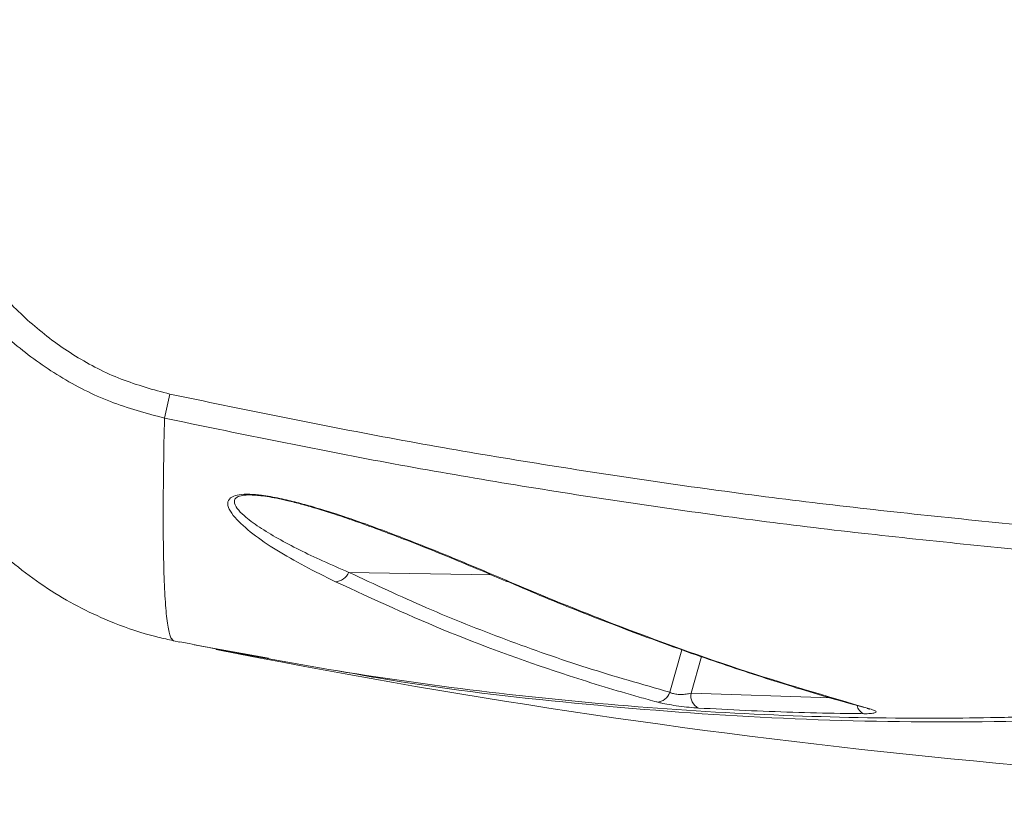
# Model space of a CAD drawing. Header units: millimetres. Extents: x 0 to 8410, y 0 to 5940.
# Tile 33 of 179: x 1153 to 1284, y 3948 to 4051. Entities that reach past the tile are written whole.
import ezdxf

# ---------------------------------------------------------------- set-up
doc = ezdxf.new("R2010")
doc.units = ezdxf.units.MM
doc.header["$LTSCALE"] = 10

msp = doc.modelspace()

# ---------------------------------------------------------------- linework, layer by layer
at = {"color": 8, "linetype": 'Continuous', "lineweight": 0}
for p, q in [((1196.68, 3977.53), (1215.67, 3977.18)), ((1239.36, 3961.59), (1240.98, 3967.22)), ((1243.59, 3966.33), (1242.19, 3961.46)), ((1242.19, 3961.46), (1260.78, 3960.83))]:
    msp.add_line(p, q, dxfattribs=at)
at = {"color": 7, "linetype": 'Continuous', "lineweight": 0}
for p, q in [((1173.36, 3968.44), (1174.18, 3968.27)), ((1176.08, 3967.89), (1186, 3966.1))]:
    msp.add_line(p, q, dxfattribs=at)
at = {"color": 8, "linetype": 'Continuous', "lineweight": 0, "flags": 128}
msp.add_lwpolyline([(1265.63, 3959.43), (1265.73, 3959.4), (1265.97, 3959.38)], dxfattribs=at)
at = {"color": 8, "linetype": 'Continuous', "lineweight": 0}
for centre, radius, start, end in [((978.59, 4043.09), 198.74, 346.8973, 347.8397), ((1194.81, 3978.31), 2.02, 272.0564, 337.4349), ((1217.98, 3977.36), 1.07, 246.5167, 273.0834), ((1237.6, 3962.14), 1.85, 271.5115, 342.4173), ((1244.03, 3961.14), 1.87, 170.1843, 242.0862), ((1265.77, 3960.14), 1.53, 191.7249, 246.7791)]:
    msp.add_arc(centre, radius, start, end, dxfattribs=at)
at = {"color": 7, "linetype": 'Continuous', "lineweight": 0}
msp.add_arc((1375.65, 4952.87), 1005, 258.71778, 269.6464, dxfattribs=at)
at = {"color": 8, "linetype": 'Continuous', "lineweight": 0}
for points, knots in [([(1172.15, 3998.03), (1169.72, 3998.69), (1164.86, 3999.99), (1158.15, 4003.42), (1152.1, 4007.77), (1146.68, 4013.07), (1142.01, 4019.22), (1138.45, 4025.6), (1135.9, 4031.81), (1134.16, 4037.67), (1132.84, 4044.08), (1132.52, 4048.55), (1132.34, 4051)], [0, 0, 0, 0, 0.104109, 0.208255, 0.311089, 0.413976, 0.524486, 0.635054, 0.721677, 0.808522, 0.89519, 1, 1, 1, 1]), ([(1137.01, 4049.79), (1137.17, 4047.53), (1137.53, 4042.5), (1139.26, 4034.81), (1142.04, 4027.29), (1145.69, 4020.61), (1149.89, 4014.98), (1154.78, 4010.12), (1160.23, 4006.14), (1166.29, 4003.01), (1170.67, 4001.82), (1172.87, 4001.22)], [0, 0, 0, 0, 0.106523, 0.23799, 0.369385, 0.480133, 0.590813, 0.692898, 0.79492, 0.897483, 1, 1, 1, 1]), ([(1172.87, 4001.22), (1182.29, 3999.28), (1201.15, 3995.38), (1229.68, 3990.64), (1258.35, 3986.62), (1277.57, 3984.68), (1287.19, 3983.71)], [0, 0, 0, 0, 0.249545, 0.499091, 0.749545, 1, 1, 1, 1]), ([(1172.15, 3998.03), (1172.11, 3995.9), (1172.02, 3991.64), (1171.98, 3986.15), (1171.99, 3981.34), (1172.08, 3977.03), (1172.25, 3973.39), (1172.53, 3970.62), (1172.89, 3968.85), (1173.2, 3968.58), (1173.36, 3968.44)], [0, 0, 0, 0, 0.113822, 0.227644, 0.342049, 0.456454, 0.591847, 0.72724, 0.86362, 1, 1, 1, 1]), ([(1287.5, 3980.38), (1277.84, 3981.35), (1258.51, 3983.29), (1229.61, 3987.32), (1200.79, 3992.11), (1181.7, 3996.06), (1172.15, 3998.03)], [0, 0, 0, 0, 0.24954, 0.49908, 0.74954, 1, 1, 1, 1]), ([(1194.88, 3976.29), (1193.51, 3976.97), (1190.75, 3978.34), (1187, 3980.47), (1183.78, 3982.65), (1181.76, 3984.48), (1180.68, 3985.92), (1180.45, 3986.88), (1180.93, 3987.55), (1182.01, 3987.89), (1183.39, 3987.95), (1185.3, 3987.79), (1187.46, 3987.39), (1189.77, 3986.84), (1192.64, 3986.04), (1196.04, 3984.97), (1199.84, 3983.63), (1204.94, 3981.71), (1211.15, 3979.22), (1215.74, 3977.27), (1218.04, 3976.29)], [0, 0, 0, 0, 0.0860596, 0.1723852, 0.2583369, 0.3438843, 0.3869594, 0.4298471, 0.4644495, 0.4854479, 0.506599, 0.5251257, 0.5534998, 0.5795811, 0.6057354, 0.6579434, 0.7104291, 0.7628852, 0.8813889, 1, 1, 1, 1]), ([(1184, 3987.79), (1183.94, 3987.8), (1183.45, 3987.84), (1182.98, 3987.81), (1182.29, 3987.72), (1181.59, 3987.48), (1181.33, 3986.88), (1181.76, 3986.03), (1182.88, 3984.88), (1184.7, 3983.54), (1188.1, 3981.5), (1192.13, 3979.48), (1195.5, 3978.04), (1196.68, 3977.53)], [0, 0, 0, 0, 0.00487, 0.035046, 0.042802, 0.08106, 0.146246, 0.228965, 0.313839, 0.447604, 0.581512, 0.854221, 1, 1, 1, 1]), ([(1196.68, 3977.53), (1200.11, 3975.93), (1206.96, 3972.72), (1217.54, 3968.53), (1228.32, 3964.74), (1235.68, 3962.64), (1239.36, 3961.59)], [0, 0, 0, 0, 0.2496, 0.499199, 0.749599, 1, 1, 1, 1]), ([(1237.65, 3960.3), (1236.86, 3960.51), (1232.94, 3961.6), (1223.68, 3964.42), (1210.09, 3969.29), (1199.96, 3973.95), (1194.88, 3976.29)], [0, 0, 0, 0, 0.05312, 0.265616, 0.632491, 1, 1, 1, 1]), ([(1218.04, 3976.29), (1218.89, 3975.93), (1223.16, 3974.12), (1233.34, 3970.03), (1248.5, 3964.5), (1260.14, 3961.09), (1265.97, 3959.38)], [0, 0, 0, 0, 0.052941, 0.264718, 0.632057, 1, 1, 1, 1]), ([(1239.36, 3961.59), (1239.44, 3961.55), (1239.64, 3961.45), (1240.14, 3961.33), (1240.83, 3961.28), (1241.56, 3961.32), (1241.98, 3961.41), (1242.19, 3961.46)], [0, 0, 0, 0, 0.126064, 0.3246096, 0.5336057, 0.7612732, 1, 1, 1, 1]), ([(1243.16, 3959.49), (1242.76, 3959.52), (1241.97, 3959.57), (1240.57, 3959.74), (1239.25, 3959.95), (1238.26, 3960.14), (1237.82, 3960.25), (1237.65, 3960.3)], [0, 0, 0, 0, 0.224954, 0.450252, 0.665678, 0.87184, 1, 1, 1, 1]), ([(1265.17, 3958.74), (1264.12, 3958.75), (1258.87, 3958.82), (1251.53, 3959.05), (1245.25, 3959.38), (1243.16, 3959.49)], [0, 0, 0, 0, 0.143053, 0.7152929, 1, 1, 1, 1]), ([(1265.97, 3959.38), (1266.2, 3959.31), (1266.66, 3959.16), (1266.87, 3958.97), (1266.67, 3958.83), (1266.09, 3958.74), (1265.47, 3958.74), (1265.17, 3958.74)], [0, 0, 0, 0, 0.20089, 0.401995, 0.600726, 0.805212, 1, 1, 1, 1])]:
    msp.add_open_spline(points, degree=3, knots=knots, dxfattribs=at)
at = {"color": 7, "linetype": 'Continuous', "lineweight": 0}
for points, knots in [([(1184, 3987.8), (1184.24, 3987.79), (1184.79, 3987.75), (1185.85, 3987.61), (1187.16, 3987.37), (1188.68, 3987.03), (1190.41, 3986.59), (1192.39, 3986.02), (1194.65, 3985.32), (1197.17, 3984.47), (1200.03, 3983.45), (1203.23, 3982.25), (1206.71, 3980.89), (1210.42, 3979.38), (1214.08, 3977.86), (1216.45, 3976.85), (1217.56, 3976.38)], [0, 0, 0, 0, 0.018739, 0.044992, 0.075379, 0.111327, 0.153837, 0.20316, 0.262907, 0.333169, 0.413195, 0.511676, 0.6227, 0.743972, 0.879872, 1, 1, 1, 1]), ([(1148.55, 3981.93), (1149.77, 3980.78), (1152.22, 3978.48), (1156.11, 3975.64), (1160.1, 3973.19), (1162.84, 3971.93), (1164.21, 3971.3)], [0, 0, 0, 0, 0.246743, 0.493551, 0.746758, 1, 1, 1, 1]), ([(1408, 3976.89), (1405.9, 3976.31), (1401.49, 3975.08), (1394.5, 3973.26), (1386.81, 3971.37), (1378.42, 3969.45), (1370.77, 3967.86), (1364.04, 3966.55), (1358.39, 3965.53), (1352.06, 3964.45), (1345.46, 3963.43), (1339, 3962.52), (1333.59, 3961.82), (1328.79, 3961.26), (1324.29, 3960.77), (1318.8, 3960.22), (1312.44, 3959.67), (1305.2, 3959.14), (1297.97, 3958.73), (1290.56, 3958.42), (1283.07, 3958.21), (1271.42, 3958.08), (1255.48, 3958.34), (1234.96, 3959.52), (1214.36, 3961.6), (1194.03, 3964.45), (1180.78, 3967.01), (1174.18, 3968.29)], [0, 0, 0, 0, 0.027358, 0.057667, 0.090936, 0.127172, 0.166384, 0.189698, 0.213953, 0.239151, 0.271114, 0.298799, 0.321921, 0.340469, 0.360283, 0.379473, 0.41072, 0.44152, 0.471873, 0.502972, 0.536085, 0.567383, 0.651529, 0.739278, 0.829218, 0.914871, 1, 1, 1, 1]), ([(1217.56, 3976.42), (1219.07, 3975.76), (1223.78, 3973.73), (1231.62, 3970.64), (1241.08, 3967.13), (1250.44, 3963.96), (1258.63, 3961.39), (1263.67, 3960), (1265.64, 3959.46)], [0, 0, 0, 0, 0.093426, 0.2904936, 0.4865975, 0.6815768, 0.8755659, 1, 1, 1, 1]), ([(1164.21, 3971.3), (1164.64, 3971.12), (1166.78, 3970.23), (1169.79, 3969.26), (1172.47, 3968.63), (1173.26, 3968.46), (1173.34, 3968.44), (1173.36, 3968.44)], [0, 0, 0, 0, 0.1499294, 0.7520007, 0.9727363, 0.9946907, 1, 1, 1, 1]), ([(1194.97, 3964.49), (1196.83, 3964.15), (1206.85, 3962.3), (1225.15, 3960.16), (1249.83, 3958.13), (1274.78, 3957.44), (1299.94, 3958.01), (1325.28, 3959.93), (1350.56, 3963.06), (1367.29, 3966.27), (1375.65, 3967.87)], [0, 0, 0, 0, 0.0310763, 0.1674821, 0.3038866, 0.4401843, 0.5800799, 0.7200932, 0.8601056, 1, 1, 1, 1]), ([(1265.63, 3959.43), (1265.73, 3959.4), (1265.9, 3959.35), (1265.93, 3959.33), (1265.94, 3959.33)], [0, 0, 0, 0, 0.569284, 1, 1, 1, 1])]:
    msp.add_open_spline(points, degree=3, knots=knots, dxfattribs=at)

doc.saveas('drawing.dxf')
